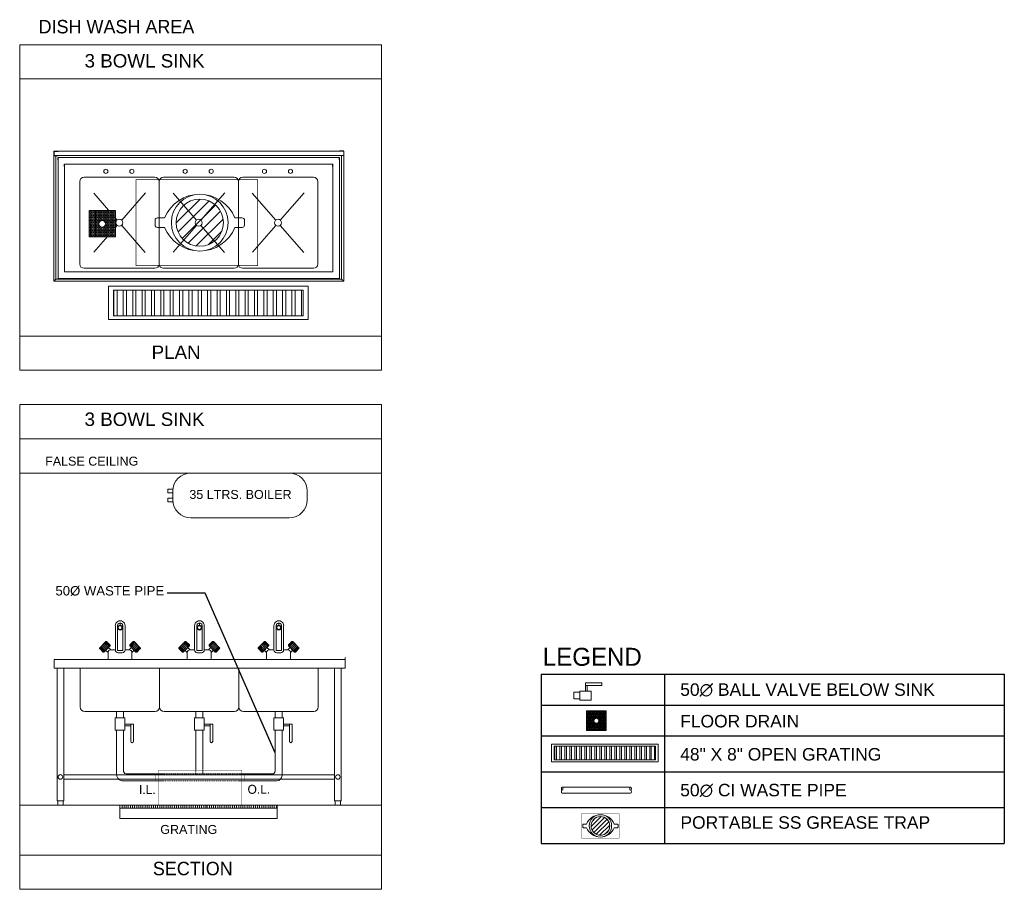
# Model space of a CAD drawing. Header units: millimetres. Extents: x -115221 to 194496, y -122556 to 375476.
# Tile 166 of 169: x 122181 to 124061, y 90605 to 92266. Entities that reach past the tile are written whole.
import ezdxf

# ---------------------------------------------------------------- set-up
doc = ezdxf.new("R2010")
doc.units = ezdxf.units.MM
doc.set_wipeout_variables(frame=1)
doc.linetypes.add('DASHED2', pattern=[0.375, 0.25, -0.125])
for name, color, linetype, lineweight in [('75mm', 190, 'Continuous', 0), ('DRAINAGE TEXT', 6, 'Continuous', 0), ('Equipment', 136, 'Continuous', 0), ('HEATER', 7, 'Continuous', 0), ('PLU-GRATING', 6, 'Continuous', 13), ('PLUMBING TEXT', 7, 'Continuous', 0), ('SCANNER BOX', 6, 'Continuous', 0), ('SS FRAME ( 560mm X 200mm)', 22, 'Continuous', 0), ('SS GRATING SET', 22, 'Continuous', 0)]:
    doc.layers.add(name, color=color, linetype=linetype, lineweight=lineweight)
doc.styles.get("Standard").update_dxf_attribs({"font": 'arial.ttf'})
doc.dimstyles.new('PLUMBING', dxfattribs={"dimtxt": 5, "dimasz": 3, "dimexe": 0, "dimexo": 0, "dimgap": 0, "dimtad": 0, "dimtoh": 1, "dimdec": 0, "dimzin": 0, "dimdsep": 46, "dimlunit": 4, "dimtxsty": 'Standard', "dimcen": 0.09375, "dimdle": 2, "dimclrd": 1, "dimclre": 1, "dimclrt": 5, "dimadec": 0, "dimazin": 0, "dimtfac": 1, "dimtdec": 0, "dimtix": 1, "dimtmove": 2, "dimatfit": 0, "dimfxl": 10, "dimtfill": 1, "dimtolj": 1, "dimtzin": 0, "dimlwd": -1, "dimlwe": -1, "dimarcsym": 1})

# ---------------------------------------------------------------- blocks, each defined once
blk = doc.blocks.new('A$C67A83B8D')
at = {"layer": 'HEATER'}
for p, q in [((677.8, 250), (127.8, 250)), ((27.8, 160), (0, 160)), ((0, 140), (0, 160)), ((27.8, 140), (0, 140)), ((27.8, 110), (0, 110)), ((0, 110), (0, 90)), ((27.8, 150), (27.8, 100)), ((777.8, 150), (777.8, 100)), ((27.8, 90), (0, 90)), ((677.8, 0), (127.8, 0))]:
    blk.add_line(p, q, dxfattribs=at)
for centre, start, end in [((127.8, 150), 90, 180), ((677.8, 150), 0, 90), ((127.8, 100), 180, 270), ((677.8, 100), 270, 0)]:
    blk.add_arc(centre, 100, start, end, dxfattribs=at)
blk = doc.blocks.new('SCANNER BOX')
at = {"layer": 'SCANNER BOX'}
h = blk.add_hatch(dxfattribs=at)
h.set_pattern_fill('ANSI31', color=256, scale=0.472923, angle=269.9721)
h.set_pattern_definition([(314.972055, (-872.7194, 2966.213), (1.0622591, 1.0612234), [])])
edge = h.paths.add_edge_path()
edge.add_arc((0, 0), 4.66, 0, 360)
at = {"layer": 'SCANNER BOX', "const_width": 0.118}
blk.add_lwpolyline([(-8.5, 12.57), (-8.5, -11.43), (8.49, -11.44), (8.5, 12.56)], close=True, dxfattribs=at)
at = {"layer": 'SCANNER BOX'}
blk.add_lwpolyline([(-0.94, 6.93), (-0.94, 8.35, -0.414214), (-0.47, 8.83), (0.48, 8.82, -0.414214), (0.95, 8.35), (0.95, 6.93, -0.671508), (0.94, -6.93), (0.94, -8.35, -0.414214), (0.47, -8.83), (-0.48, -8.82, -0.414214), (-0.95, -8.35), (-0.95, -6.93, -0.671508)], format="xyb", close=True, dxfattribs=at)
for radius in [5.6, 4.66]:
    blk.add_circle((0, 0), radius, dxfattribs=at)
blk = doc.blocks.new('Scanner Boxv 2')
at = {"lineweight": 0}
blk.add_blockref('SCANNER BOX', (0.01, 0.01), dxfattribs=at)
blk = doc.blocks.new('scanner box3')
at = {"lineweight": 0}
blk.add_blockref('Scanner Boxv 2', (-9.12, 0), dxfattribs=at)
blk = doc.blocks.new('*U186')
blk.add_wipeout([(0, 8), (47.93, 8), (47.93, 0), (0, 0)])
at = {"layer": 'SS GRATING SET', "lineweight": 13, "ltscale": 50}
h = blk.add_hatch(dxfattribs=at)
h.set_pattern_fill('ANSI32', color=4, scale=6, angle=45)
h.set_pattern_definition([(90, (1.1833, 4), (-2.25, 0), []), (90, (1.9333, 4.75), (-2.25, 0), [])])
h.paths.add_polyline_path([(1.18, 0.93), (1.18, 7.07), (46.75, 7.07), (46.75, 0.93)])
for points in [[(0, 0), (0, 8), (47.93, 8), (47.93, 0)], [(1.18, 0.93), (1.18, 7.07), (46.75, 7.07), (46.75, 0.93)]]:
    blk.add_lwpolyline(points, close=True, dxfattribs=at)
blk = doc.blocks.new('A$C1B6C6737')
at = {"color": 2}
blk.add_wipeout([(0, 8), (8, 8), (8, 0), (0, 0)], dxfattribs=at)
at = {"layer": 'SS FRAME ( 560mm X 200mm)', "lineweight": 13, "ltscale": 50}
h = blk.add_hatch(dxfattribs=at)
h.set_pattern_fill('HONEY', color=1, scale=2, style=0)
h.set_pattern_definition([(0, (-90708.28934, -7255.3327), (0.375, 0.21650635), [0.25, -0.5]), (120, (-90708.28934, -7255.3327), (-0.3749999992, 0.2165063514), [0.25, -0.5]), (60, (-90708.28934, -7255.3327), (8e-10, 0.4330127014), [-0.5, 0.25])])
h.paths.add_polyline_path([(0, 8), (8, 8), (8, 0), (0, 0)])
edge = h.paths.add_edge_path(flags=16)
edge.add_arc((4, 4), 1, 0, 360)
blk.add_lwpolyline([(0, 8), (8, 8), (8, 0), (0, 0)], close=True, dxfattribs=at)
at = {"layer": 'SS FRAME ( 560mm X 200mm)', "color": 8, "lineweight": 13, "ltscale": 50}
blk.add_circle((4, 4), 1, dxfattribs=at)
blk = doc.blocks.new('GRATING 200x200')
at = {"color": 1}
blk.add_wipeout([(-4, -4), (-4, 4), (4, 4), (4, -4)], dxfattribs=at).dxf.layer = 'PLU-GRATING'
at = {"layer": 'PLU-GRATING'}
h = blk.add_hatch(dxfattribs=at)
h.set_pattern_fill('HONEY', color=1, scale=2, angle=90, style=0)
h.set_pattern_definition([(90, (7259.3327, -90712.28934), (-0.21650635, 0.375), [0.25, -0.5]), (210, (7259.3327, -90712.28934), (-0.2165063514, -0.3749999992), [0.25, -0.5]), (150, (7259.3327, -90712.28934), (-0.4330127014, 8e-10), [-0.5, 0.25])])
h.paths.add_polyline_path([(-4, -4), (-4, 4), (4, 4), (4, -4)])
edge = h.paths.add_edge_path(flags=16)
edge.add_arc((0, 0), 1, 90, 450)
at = {"layer": 'PLU-GRATING', "color": 1}
blk.add_lwpolyline([(-4, -4), (-4, 4), (4, 4), (4, -4)], close=True, dxfattribs=at)
at = {"layer": 'PLU-GRATING', "color": 252}
blk.add_circle((0, 0), 1, dxfattribs=at)
at = {"layer": 'SS FRAME ( 560mm X 200mm)', "lineweight": 13, "ltscale": 50, "const_width": 0.07}
blk.add_lwpolyline([(-4, 4), (4, 4), (4, -4), (-4, -4)], close=True, dxfattribs=at)

msp = doc.modelspace()

# ---------------------------------------------------------------- hatches: boundary and pattern name
at = {"layer": 'PLU-GRATING'}
h = msp.add_hatch(dxfattribs=at)
h.set_pattern_fill('ANSI31', color=256, scale=1.803701, angle=180)
h.set_pattern_definition([(225, (134601.2073, 94060.2566), (4.0494236, -4.0494236), [])])
edge = h.paths.add_edge_path()
edge.add_arc((123289.9, 90726.2), 17.8, 0, 360)

# ---------------------------------------------------------------- linework, layer by layer
at = {"color": 0, "ltscale": 6}
for p, q in [((122246.1, 92014.8), (122254.4, 92014.8)), ((122246.1, 92014.8), (122246.1, 92006.5)), ((122799.8, 92014.8), (122791.5, 92014.8)), ((122246.1, 92006.5), (122254.4, 92006.5)), ((122254.4, 91998.2), (122254.4, 92002.9)), ((122791.9, 91998.2), (122791.9, 92002.9)), ((122267, 91985.6), (122267, 91990.3)), ((122779.3, 91985.6), (122779.3, 91990.3))]:
    msp.add_line(p, q, dxfattribs=at)
at = {"color": 0}
for p, q in [((123176.8, 91015.7), (124060.9, 91015.7)), ((123176.8, 91015.7), (123176.8, 90692.8)), ((123412.4, 91015.7), (123412.4, 90692.8)), ((124060.9, 91015.7), (124060.9, 90692.8)), ((123176.8, 90956.8), (124060.9, 90956.8)), ((123176.8, 90897.9), (124060.9, 90897.9)), ((123176.8, 90829.5), (124060.9, 90829.5)), ((123176.8, 90761.2), (124060.9, 90761.2)), ((123176.8, 90692.8), (124060.9, 90692.8))]:
    msp.add_line(p, q, dxfattribs=at)
at = {"color": 6, "lineweight": 0, "const_width": 0.416}
msp.add_lwpolyline([(122446, 90832.8), (122605.5, 90832.8), (122605.5, 90765.8), (122446, 90765.8)], close=True, dxfattribs=at)
msp.add_lwpolyline([(122446, 90825.5), (122441, 90825.5), (122441, 90812.2), (122446, 90812.2)], dxfattribs=at)
at = {"color": 6, "lineweight": 0}
msp.add_lwpolyline([(122605.5, 90812.2, 0.416, 0.416, 0), (122610.5, 90812.2, 0.416, 0.416, 0), (122610.5, 90825.5, 0, 0, 0), (122605.5, 90825.5, 0.416, 0.416, 0)], format="xyseb", dxfattribs=at)
at = {"layer": '75mm'}
for p, q in [((122668.8, 90909.2), (122668.8, 90830.5)), ((122682.1, 90909.2), (122682.1, 90822.2)), ((122672.1, 90812.2), (122599.9, 90812.2)), ((122663.8, 90825.5), (122600, 90825.5))]:
    msp.add_line(p, q, dxfattribs=at)
at = {"layer": '75mm', "linetype": 'DASHED2', "ltscale": 0.05}
for p, q in [((122600, 90825.5), (122456.6, 90825.5)), ((122599.9, 90812.2), (122456.6, 90812.2))]:
    msp.add_line(p, q, dxfattribs=at)
at = {"layer": '75mm'}
for points in [[(122366, 90909.2), (122366, 90825.5, 0.342995), (122375.9, 90812.2), (122456.6, 90812.2, 0)], [(122379.2, 90909.2), (122379.2, 90832.7, 0.364635), (122384.2, 90825.5), (122456.6, 90825.5)]]:
    msp.add_lwpolyline(points, format="xyb", dxfattribs=at)
for points in [[(122517.4, 90833.5), (122517.4, 90909.2)], [(122530.7, 90909.2), (122530.7, 90833.9)], [(123347.4, 90800.3), (123216.8, 90800.3)], [(123347.4, 90788.5), (123216.8, 90788.5)]]:
    msp.add_lwpolyline(points, dxfattribs=at)
at = {"layer": '75mm', "linetype": 'DASHED2', "ltscale": 0.05}
for points in [[(122517.4, 90825.5), (122517.4, 90833.5)], [(122530.7, 90833.5), (122530.7, 90825.5)]]:
    msp.add_lwpolyline(points, dxfattribs=at)
at = {"layer": '75mm'}
for centre, radius in [((122663.8, 90830.5), 4.97), ((122672.1, 90822.2), 9.94)]:
    msp.add_arc(centre, radius, 270, 0, dxfattribs=at)
msp.add_ellipse((123216.8, 90797.4), major_axis=(0, -2.97), ratio=0.516213, dxfattribs=at)
at = {"layer": '75mm', "extrusion": (0, 0, -1)}
msp.add_ellipse((123216.8, 90791.4), major_axis=(0, 2.97), ratio=0.516213, start_param=3.141593, end_param=6.283185, dxfattribs=at)
msp.add_ellipse((123347.4, 90797.4), major_axis=(0, -2.97), ratio=0.516213, dxfattribs=at)
at = {"layer": '75mm'}
msp.add_ellipse((123347.4, 90791.4), major_axis=(0, 2.97), ratio=0.516213, start_param=3.141593, end_param=6.283185, dxfattribs=at)
at = {"layer": 'DRAINAGE TEXT', "color": 7}
msp.add_line((122871.7, 91400.1), (122181.2, 91400.1), dxfattribs=at)
at = {"layer": 'Equipment'}
for p, q in [((122181.2, 92218.2), (122871.7, 92218.2)), ((122181.2, 91596.4), (122181.2, 92218.2)), ((122871.7, 91596.4), (122871.7, 92218.2)), ((122181.2, 92152.8), (122871.7, 92152.8)), ((122246.1, 92014.8), (122799.8, 92014.8)), ((122246.1, 92014.8), (122246.1, 91766.3)), ((122799.8, 92014.8), (122799.8, 91766.3)), ((122246.1, 92006.5), (122799.8, 92006.5)), ((122250.1, 91770.3), (122250.1, 92006.5)), ((122254.4, 92002.9), (122791.9, 92002.9)), ((122254.4, 91771.9), (122254.4, 91998.2)), ((122791.9, 91771.9), (122791.9, 91998.2)), ((122795.8, 91770.3), (122795.8, 92006.5)), ((122267, 91990.3), (122779.3, 91990.3)), ((122267, 91784.5), (122267, 91985.6)), ((122779.3, 91784.5), (122779.3, 91985.6)), ((122295.8, 91956.8), (122295.8, 91799.4)), ((122304.1, 91965.1), (122439, 91965.1)), ((122447.3, 91956.8), (122447.3, 91799.4)), ((122455.6, 91965.1), (122590.4, 91965.1)), ((122598.7, 91799.4), (122598.7, 91956.8)), ((122607, 91965.1), (122741.8, 91965.1)), ((122750.1, 91799.4), (122750.1, 91956.8)), ((122375.9, 91883.1), (122421.2, 91935.4)), ((122527.3, 91883.1), (122572.6, 91935.4)), ((122678.7, 91883.1), (122724.1, 91935.4)), ((122367.2, 91883.1), (122322.5, 91934.8)), ((122518.6, 91883.1), (122473.9, 91934.8)), ((122670.1, 91883.1), (122625.3, 91934.8)), ((122322.9, 91822), (122367.2, 91873.1)), ((122375.9, 91873.1), (122420.8, 91821.3)), ((122474.3, 91822), (122518.6, 91873.1)), ((122527.3, 91873.1), (122572.2, 91821.3)), ((122625.7, 91822), (122670.1, 91873.1)), ((122678.7, 91873.1), (122723.6, 91821.3)), ((122304.1, 91791.1), (122439, 91791.1)), ((122455.6, 91791.1), (122590.4, 91791.1)), ((122607, 91791.1), (122741.8, 91791.1)), ((122246.1, 91766.3), (122250.1, 91770.3)), ((122246.1, 91766.3), (122799.8, 91766.3)), ((122795.8, 91770.3), (122250.1, 91770.3)), ((122791.9, 91771.9), (122254.4, 91771.9)), ((122779.3, 91784.5), (122267, 91784.5)), ((122799.8, 91766.3), (122795.8, 91770.3)), ((122871.7, 91661.8), (122181.2, 91661.8)), ((122181.2, 91596.4), (122871.7, 91596.4)), ((122871.7, 91530.9), (122181.2, 91530.9)), ((122181.2, 90605.1), (122181.2, 91530.9)), ((122871.7, 90605.1), (122871.7, 91530.9)), ((122181.2, 91465.5), (122871.7, 91465.5)), ((122338.4, 91070.8), (122346.5, 91062.9)), ((122340.4, 91072.9), (122348.5, 91064.9)), ((122342.3, 91074.8), (122350.4, 91066.9)), ((122344, 91076.6), (122352.1, 91068.6)), ((122344.7, 91077.2), (122352.8, 91069.3)), ((122345.5, 91078), (122353.5, 91070)), ((122346, 91078.6), (122354, 91070.8)), ((122399.2, 91078.6), (122391.3, 91070.8)), ((122399.8, 91078), (122391.7, 91070)), ((122400.5, 91077.2), (122392.4, 91069.3)), ((122401.2, 91076.6), (122393.1, 91068.6)), ((122402.9, 91074.8), (122394.8, 91066.9)), ((122404.8, 91072.9), (122396.7, 91064.9)), ((122406.8, 91070.8), (122398.7, 91062.9)), ((122489.8, 91070.8), (122497.9, 91062.9)), ((122491.8, 91072.9), (122499.9, 91064.9)), ((122493.8, 91074.8), (122501.9, 91066.9)), ((122495.4, 91076.6), (122503.5, 91068.6)), ((122496.1, 91077.2), (122504.2, 91069.3)), ((122496.9, 91078), (122505, 91070)), ((122497.5, 91078.6), (122505.4, 91070.8)), ((122550.6, 91078.6), (122542.7, 91070.8)), ((122551.2, 91078), (122543.1, 91070)), ((122551.9, 91077.2), (122543.8, 91069.3)), ((122552.6, 91076.6), (122544.5, 91068.6)), ((122554.3, 91074.8), (122546.2, 91066.9)), ((122556.2, 91072.9), (122548.1, 91064.9)), ((122558.3, 91070.8), (122550.2, 91062.9)), ((122641.2, 91070.8), (122649.3, 91062.9)), ((122643.2, 91072.9), (122651.3, 91064.9)), ((122645.2, 91074.8), (122653.3, 91066.9)), ((122646.9, 91076.6), (122655, 91068.6)), ((122647.5, 91077.2), (122655.6, 91069.3)), ((122648.3, 91078), (122656.4, 91070)), ((122648.9, 91078.6), (122656.8, 91070.8)), ((122702, 91078.6), (122694.1, 91070.8)), ((122702.6, 91078), (122694.5, 91070)), ((122703.4, 91077.2), (122695.3, 91069.3)), ((122704, 91076.6), (122695.9, 91068.6)), ((122705.7, 91074.8), (122697.6, 91066.9)), ((122707.7, 91072.9), (122699.6, 91064.9)), ((122709.7, 91070.8), (122701.6, 91062.9)), ((122333.8, 91066.2), (122341.9, 91058.2)), ((122334.3, 91066.7), (122342.4, 91058.7)), ((122334.9, 91067.2), (122343, 91059.3)), ((122335.5, 91067.9), (122343.6, 91060)), ((122336.5, 91068.9), (122344.6, 91061)), ((122408.7, 91068.9), (122400.6, 91061)), ((122409.7, 91067.9), (122401.6, 91060)), ((122410.4, 91067.2), (122402.3, 91059.3)), ((122410.9, 91066.7), (122402.8, 91058.7)), ((122411.4, 91066.2), (122403.3, 91058.2)), ((122485.2, 91066.2), (122493.3, 91058.2)), ((122485.7, 91066.7), (122493.8, 91058.7)), ((122486.3, 91067.2), (122494.4, 91059.3)), ((122487, 91067.9), (122495.1, 91060)), ((122487.9, 91068.9), (122496, 91061)), ((122560.1, 91068.9), (122552, 91061)), ((122561.1, 91067.9), (122553, 91060)), ((122561.8, 91067.2), (122553.7, 91059.3)), ((122562.3, 91066.7), (122554.2, 91058.7)), ((122562.8, 91066.2), (122554.7, 91058.2)), ((122636.7, 91066.2), (122644.8, 91058.2)), ((122637.2, 91066.7), (122645.2, 91058.7)), ((122637.7, 91067.2), (122645.8, 91059.3)), ((122638.4, 91067.9), (122646.5, 91060)), ((122639.4, 91068.9), (122647.5, 91061)), ((122711.5, 91068.9), (122703.4, 91061)), ((122712.5, 91067.9), (122704.4, 91060)), ((122713.2, 91067.2), (122705.1, 91059.3)), ((122713.7, 91066.7), (122705.7, 91058.7)), ((122714.2, 91066.2), (122706.1, 91058.2)), ((122247.2, 91044.1), (122247.2, 91027.6)), ((122247.2, 91044.1), (122802.3, 91044.1)), ((122802.3, 91027.6), (122802.3, 91048.1)), ((122247.2, 91027.6), (122802.3, 91027.6)), ((122253, 91027.6), (122253, 90774.1)), ((122265.6, 90774.1), (122265.6, 91027.6)), ((122296.9, 90953.3), (122296.9, 91027.6)), ((122448.3, 90953.3), (122448.3, 91027.6)), ((122599.7, 91027.6), (122599.7, 90953.3)), ((122751.2, 91027.6), (122751.2, 90953.3)), ((122782.1, 90774.1), (122782.1, 91027.6)), ((122794.7, 91027.6), (122794.7, 90774.1)), ((123261.6, 90983.7), (123261.6, 90999.3)), ((123261.6, 90999.3), (123292.8, 90999.3)), ((123292.8, 90994.6), (123292.8, 90999.3)), ((123272.5, 90983.7), (123250.7, 90983.7)), ((123250.7, 90983.7), (123250.7, 90966.5)), ((123261.6, 90994.6), (123292.8, 90994.6)), ((123264.7, 90983.7), (123264.7, 90994.6)), ((123272.5, 90966.5), (123272.5, 90983.7)), ((123250.7, 90966.5), (123272.5, 90966.5)), ((122305.5, 90944.7), (122439.7, 90944.7)), ((122456.9, 90944.7), (122591.1, 90944.7)), ((122608.4, 90944.7), (122742.5, 90944.7)), ((122363.5, 90932.4), (122363.5, 90909.2)), ((122381.7, 90932.4), (122363.5, 90932.4)), ((122381.7, 90909.2), (122381.7, 90932.4)), ((122381.7, 90920.8), (122398.3, 90920.8)), ((122393.3, 90920.8), (122393.3, 90887.6)), ((122398.3, 90920.8), (122398.3, 90887.6)), ((122514.9, 90932.4), (122514.9, 90909.2)), ((122533.1, 90932.4), (122514.9, 90932.4)), ((122533.1, 90909.2), (122533.1, 90932.4)), ((122533.1, 90920.8), (122549.7, 90920.8)), ((122544.7, 90920.8), (122544.7, 90887.6)), ((122549.7, 90920.8), (122549.7, 90887.6)), ((122666.3, 90932.4), (122666.3, 90909.2)), ((122684.6, 90932.4), (122666.3, 90932.4)), ((122684.6, 90909.2), (122684.6, 90932.4)), ((122684.6, 90920.8), (122701.1, 90920.8)), ((122696.2, 90920.8), (122696.2, 90887.6)), ((122701.1, 90920.8), (122701.1, 90887.6)), ((122363.5, 90909.2), (122381.7, 90909.2)), ((122381.7, 90917.4), (122393.3, 90917.4)), ((122514.9, 90909.2), (122533.1, 90909.2)), ((122533.1, 90917.4), (122544.7, 90917.4)), ((122666.3, 90909.2), (122684.6, 90909.2)), ((122684.6, 90917.4), (122696.2, 90917.4)), ((122782.1, 90823.8), (122265.6, 90823.8)), ((122782.1, 90815.5), (122265.6, 90815.5)), ((122253, 90774.1), (122265.6, 90774.1)), ((122254.3, 90774.1), (122254.3, 90765.8)), ((122264.3, 90765.8), (122264.3, 90774.1)), ((122794.7, 90774.1), (122782.1, 90774.1)), ((122783.4, 90774.1), (122783.4, 90765.8)), ((122793.4, 90765.8), (122793.4, 90774.1)), ((122273.2, 90765.8), (122245, 90765.8)), ((122783.4, 90765.8), (122793.4, 90765.8)), ((122871.7, 90670.5), (122181.2, 90670.5)), ((122181.2, 90605.1), (122871.7, 90605.1))]:
    msp.add_line(p, q, dxfattribs=at)
at = {"layer": 'Equipment', "color": 4}
msp.add_line((122871.7, 90765.8), (122181.2, 90765.8), dxfattribs=at)
at = {"layer": 'Equipment', "color": 0}
for p, q in [((122672.8, 90760.2), (122372.6, 90760.2)), ((122376.6, 90765.8), (122376.6, 90760.2)), ((122380.6, 90765.8), (122380.6, 90760.2)), ((122384.6, 90765.8), (122384.6, 90760.2)), ((122388.6, 90765.8), (122388.6, 90760.2)), ((122392.6, 90765.8), (122392.6, 90760.2)), ((122396.6, 90765.8), (122396.6, 90760.2)), ((122400.6, 90765.8), (122400.6, 90760.2)), ((122404.6, 90765.8), (122404.6, 90760.2)), ((122408.6, 90765.8), (122408.6, 90760.2)), ((122412.6, 90765.8), (122412.6, 90760.2)), ((122416.6, 90765.8), (122416.6, 90760.2)), ((122420.6, 90765.8), (122420.6, 90760.2)), ((122424.6, 90765.8), (122424.6, 90760.2)), ((122428.6, 90765.8), (122428.6, 90760.2)), ((122432.6, 90765.8), (122432.6, 90760.2)), ((122436.6, 90765.8), (122436.6, 90760.2)), ((122440.6, 90765.8), (122440.6, 90760.2)), ((122444.6, 90765.8), (122444.6, 90760.2)), ((122448.6, 90765.8), (122448.6, 90760.2)), ((122452.6, 90765.8), (122452.6, 90760.2)), ((122456.6, 90765.8), (122456.6, 90760.2)), ((122460.6, 90765.8), (122460.6, 90760.2)), ((122464.6, 90765.8), (122464.6, 90760.2)), ((122468.6, 90765.8), (122468.6, 90760.2)), ((122472.6, 90765.8), (122472.6, 90760.2)), ((122476.6, 90765.8), (122476.6, 90760.2)), ((122480.6, 90765.8), (122480.6, 90760.2)), ((122484.6, 90765.8), (122484.6, 90760.2)), ((122488.6, 90765.8), (122488.6, 90760.2)), ((122492.6, 90765.8), (122492.6, 90760.2)), ((122496.6, 90765.8), (122496.6, 90760.2)), ((122500.6, 90765.8), (122500.6, 90760.2)), ((122504.6, 90765.8), (122504.6, 90760.2)), ((122508.6, 90765.8), (122508.6, 90760.2)), ((122512.6, 90765.8), (122512.6, 90760.2)), ((122516.6, 90765.8), (122516.6, 90760.2)), ((122520.6, 90765.8), (122520.6, 90760.2)), ((122524.6, 90765.8), (122524.6, 90760.2)), ((122528.6, 90765.8), (122528.6, 90760.2)), ((122532.6, 90765.8), (122532.6, 90760.2)), ((122536.6, 90765.8), (122536.6, 90760.2)), ((122543.3, 90765.8), (122543.3, 90760.2)), ((122547.3, 90765.8), (122547.3, 90760.2)), ((122551.3, 90765.8), (122551.3, 90760.2)), ((122555.3, 90765.8), (122555.3, 90760.2)), ((122559.3, 90765.8), (122559.3, 90760.2)), ((122563.3, 90765.8), (122563.3, 90760.2)), ((122567.3, 90765.8), (122567.3, 90760.2)), ((122571.3, 90765.8), (122571.3, 90760.2)), ((122575.3, 90765.8), (122575.3, 90760.2)), ((122579.3, 90765.8), (122579.3, 90760.2)), ((122583.3, 90765.8), (122583.3, 90760.2)), ((122587.3, 90765.8), (122587.3, 90760.2)), ((122591.3, 90765.8), (122591.3, 90760.2)), ((122595.3, 90765.8), (122595.3, 90760.2)), ((122599.3, 90765.8), (122599.3, 90760.2)), ((122603.3, 90765.8), (122603.3, 90760.2)), ((122607.3, 90765.8), (122607.3, 90760.2)), ((122611.3, 90765.8), (122611.3, 90760.2)), ((122615.3, 90765.8), (122615.3, 90760.2)), ((122619.3, 90765.8), (122619.3, 90760.2)), ((122623.3, 90765.8), (122623.3, 90760.2)), ((122627.3, 90765.8), (122627.3, 90760.2)), ((122631.3, 90765.8), (122631.3, 90760.2)), ((122635.3, 90765.8), (122635.3, 90760.2)), ((122639.3, 90765.8), (122639.3, 90760.2)), ((122643.3, 90765.8), (122643.3, 90760.2)), ((122647.3, 90765.8), (122647.3, 90760.2)), ((122651.3, 90765.8), (122651.3, 90760.2)), ((122655.3, 90765.8), (122655.3, 90760.2)), ((122659.3, 90765.8), (122659.3, 90760.2)), ((122663.3, 90765.8), (122663.3, 90760.2)), ((122667.3, 90765.8), (122667.3, 90760.2)), ((122671.3, 90765.8), (122671.3, 90760.2))]:
    msp.add_line(p, q, dxfattribs=at)
at = {"layer": 'Equipment'}
for points in [[(122363.8, 91108.6), (122363.8, 91062.2, 0.414214), (122369, 91057), (122377.1, 91057, 0.414214), (122382.3, 91062.2), (122382.3, 91108.6)], [(122367.9, 91108.6), (122367.9, 91062.2, 0.414214), (122369, 91061.1), (122377.1, 91061.1, 0.414214), (122378.2, 91062.2), (122378.2, 91108.6)], [(122515.2, 91108.6), (122515.2, 91062.2, 0.414214), (122520.4, 91057), (122528.5, 91057, 0.414214), (122533.7, 91062.2), (122533.7, 91108.6)], [(122519.3, 91108.6), (122519.3, 91062.2, 0.414214), (122520.4, 91061.1), (122528.5, 91061.1, 0.414214), (122529.6, 91062.2), (122529.6, 91108.6)], [(122666.6, 91108.6), (122666.6, 91062.2, 0.414214), (122671.8, 91057), (122679.9, 91057, 0.414214), (122685.1, 91062.2), (122685.1, 91108.6)], [(122670.7, 91108.6), (122670.7, 91062.2, 0.414214), (122671.8, 91061.1), (122679.9, 91061.1, 0.414214), (122681, 91062.2), (122681, 91108.6)]]:
    msp.add_lwpolyline(points, format="xyb", dxfattribs=at)
for points in [[(122367.9, 91108.9), (122368.4, 91104.9)], [(122373, 91113.7), (122373, 91109.6)], [(122378.2, 91108.6), (122377.7, 91104.9)], [(122519.3, 91108.9), (122519.8, 91104.9)], [(122524.4, 91113.7), (122524.4, 91109.6)], [(122529.6, 91108.6), (122529.1, 91104.9)], [(122670.7, 91108.9), (122671.2, 91104.9)], [(122675.9, 91113.7), (122675.9, 91109.6)], [(122681, 91108.6), (122680.5, 91104.9)], [(122345.6, 91078.1), (122333.9, 91066.3)], [(122353.6, 91071.8), (122347.2, 91078.1)], [(122391.6, 91071.8), (122398, 91078.1)], [(122399.6, 91078.1), (122411.3, 91066.3)], [(122497, 91078.1), (122485.3, 91066.3)], [(122505.1, 91071.8), (122498.6, 91078.1)], [(122543, 91071.8), (122549.4, 91078.1)], [(122551.1, 91078.1), (122562.7, 91066.3)], [(122648.4, 91078.1), (122636.7, 91066.3)], [(122656.5, 91071.8), (122650, 91078.1)], [(122694.4, 91071.8), (122700.9, 91078.1)], [(122702.5, 91078.1), (122714.2, 91066.3)], [(122333.9, 91064.7), (122340.4, 91058.3)], [(122342, 91058.3), (122353.7, 91070.2)], [(122349.8, 91057.3), (122345.3, 91061.7)], [(122349.8, 91057.5), (122349.8, 91044.1)], [(122355, 91062.2), (122350.3, 91066.8)], [(122363.8, 91062.2), (122354.3, 91062.2)], [(122382.3, 91062.2), (122390.9, 91062.2)], [(122390.2, 91062.2), (122394.9, 91066.8)], [(122403.2, 91058.3), (122391.5, 91070.2)], [(122395.4, 91057.3), (122399.9, 91061.7)], [(122395.4, 91057.5), (122395.4, 91044.1)], [(122411.3, 91064.7), (122404.8, 91058.3)], [(122485.3, 91064.7), (122491.8, 91058.3)], [(122493.4, 91058.3), (122505.1, 91070.2)], [(122501.2, 91057.3), (122496.7, 91061.7)], [(122501.2, 91057.5), (122501.2, 91044.1)], [(122506.4, 91062.2), (122501.8, 91066.8)], [(122515.2, 91062.2), (122505.7, 91062.2)], [(122533.7, 91062.2), (122542.3, 91062.2)], [(122541.7, 91062.2), (122546.3, 91066.8)], [(122554.6, 91058.3), (122543, 91070.2)], [(122546.8, 91057.3), (122551.3, 91061.7)], [(122546.8, 91057.5), (122546.8, 91044.1)], [(122562.7, 91064.7), (122556.3, 91058.3)], [(122636.8, 91064.7), (122643.2, 91058.3)], [(122644.8, 91058.3), (122656.5, 91070.2)], [(122652.6, 91057.3), (122648.2, 91061.7)], [(122652.6, 91057.5), (122652.6, 91044.1)], [(122657.8, 91062.2), (122653.2, 91066.8)], [(122666.6, 91062.2), (122657.2, 91062.2)], [(122685.1, 91062.2), (122693.7, 91062.2)], [(122693.1, 91062.2), (122697.7, 91066.8)], [(122706.1, 91058.3), (122694.4, 91070.2)], [(122698.2, 91057.3), (122702.7, 91061.7)], [(122698.2, 91057.5), (122698.2, 91044.1)], [(122714.1, 91064.7), (122707.7, 91058.3)], [(123250.7, 90981.3), (123239, 90981.3), (123239, 90968.8), (123250.7, 90968.8)], [(122366, 90944.7), (122366, 90932.4)], [(122379.2, 90932.4), (122379.2, 90944.7)], [(122517.4, 90944.7), (122517.4, 90932.4)], [(122530.7, 90932.4), (122530.7, 90944.7)], [(122668.8, 90944.7), (122668.8, 90932.4)], [(122682.1, 90932.4), (122682.1, 90944.7)]]:
    msp.add_lwpolyline(points, dxfattribs=at)
at = {"layer": 'Equipment', "color": 0}
for points in [[(122372.6, 90740.2), (122672.8, 90740.2), (122672.8, 90765.8), (122372.6, 90765.8), (122372.6, 90740.2)], [(122372.6, 90765.8), (122539.3, 90765.8), (122539.3, 90760.2)], [(122539.3, 90765.8), (122672.8, 90765.8)]]:
    msp.add_lwpolyline(points, dxfattribs=at)
at = {"layer": 'Equipment'}
for centre, radius in [((122345.7, 91976.5), 3.98), ((122395.4, 91976.5), 3.98), ((122497.1, 91976.5), 3.98), ((122546.8, 91976.5), 3.98), ((122648.5, 91976.5), 3.98), ((122698.2, 91976.5), 3.98), ((122371.6, 91878.1), 6.63), ((122523, 91878.1), 6.63), ((122674.4, 91878.1), 6.63), ((122373, 91104.9), 4.63), ((122373, 91104.9), 3.52), ((122524.4, 91104.9), 4.63), ((122524.4, 91104.9), 3.52), ((122675.9, 91104.9), 4.63), ((122675.9, 91104.9), 3.52), ((122258.9, 90819.6), 4.47), ((122788.7, 90819.6), 4.34)]:
    msp.add_circle(centre, radius, dxfattribs=at)
for centre, radius, start, end in [((122304.1, 91956.8), 8.28, 90, 180), ((122439, 91956.8), 8.28, 0, 90), ((122455.6, 91956.8), 8.28, 90, 180), ((122590.4, 91956.8), 8.28, 0, 90), ((122607, 91956.8), 8.28, 90, 180), ((122741.8, 91956.8), 8.28, 0, 90), ((122304.1, 91799.4), 8.28, 180, 270), ((122439, 91799.4), 8.28, 270, 0), ((122455.6, 91799.4), 8.28, 180, 270), ((122590.4, 91799.4), 8.28, 270, 0), ((122607, 91799.4), 8.28, 180, 270), ((122741.8, 91799.4), 8.28, 270, 0), ((122373, 91108.6), 9.27, 359.9987, 180.0013), ((122373, 91108.6), 5.15, 359.9987, 180.0013), ((122524.4, 91108.6), 9.27, 359.9987, 180.0013), ((122524.4, 91108.6), 5.15, 359.9987, 180.0013), ((122675.9, 91108.6), 9.27, 359.9987, 180.0013), ((122675.9, 91108.6), 5.15, 359.9987, 180.0013), ((122346.4, 91077.2), 1.21, 48.051, 139.202), ((122352.8, 91071), 1.21, 311.6912, 42.8421), ((122392.5, 91071), 1.21, 137.1579, 228.3088), ((122398.8, 91077.2), 1.21, 40.798, 131.949), ((122497.8, 91077.2), 1.21, 48.051, 139.202), ((122504.2, 91071), 1.21, 311.6912, 42.8421), ((122543.9, 91071), 1.21, 137.1579, 228.3088), ((122550.3, 91077.2), 1.21, 40.798, 131.949), ((122649.2, 91077.2), 1.21, 48.051, 139.202), ((122655.6, 91071), 1.21, 311.6912, 42.8421), ((122695.3, 91071), 1.21, 137.1579, 228.3088), ((122701.7, 91077.2), 1.21, 40.798, 131.949), ((122334.8, 91065.5), 1.21, 131.6912, 222.8421), ((122341.2, 91059.2), 1.21, 228.051, 319.202), ((122354.6, 91057.4), 4.82, 85.7488, 181.7396), ((122390.6, 91057.4), 4.82, 358.2604, 94.2512), ((122404, 91059.2), 1.21, 220.798, 311.949), ((122410.4, 91065.5), 1.21, 317.1579, 48.3088), ((122486.2, 91065.5), 1.21, 131.6912, 222.8421), ((122492.6, 91059.2), 1.21, 228.051, 319.202), ((122506, 91057.4), 4.82, 85.7488, 181.7396), ((122542, 91057.4), 4.82, 358.2604, 94.2512), ((122555.5, 91059.2), 1.21, 220.798, 311.949), ((122561.8, 91065.5), 1.21, 317.1579, 48.3088), ((122637.7, 91065.5), 1.21, 131.6912, 222.8421), ((122644, 91059.2), 1.21, 228.051, 319.202), ((122657.5, 91057.4), 4.82, 85.7488, 181.7396), ((122693.4, 91057.4), 4.82, 358.2604, 94.2512), ((122706.9, 91059.2), 1.21, 220.798, 311.949), ((122713.2, 91065.5), 1.21, 317.1579, 48.3088), ((122305.5, 90953.3), 8.61, 180, 270), ((122439.7, 90953.3), 8.61, 270, 0), ((122456.9, 90953.3), 8.61, 180, 270), ((122591.1, 90953.3), 8.61, 270, 0), ((122608.4, 90953.3), 8.61, 180, 270), ((122742.5, 90953.3), 8.61, 270, 0), ((122395.8, 90887.6), 2.48, 180, 0), ((122547.2, 90887.6), 2.48, 180, 0), ((122698.6, 90887.6), 2.48, 180, 0)]:
    msp.add_arc(centre, radius, start, end, dxfattribs=at)
at = {"layer": 'PLU-GRATING', "const_width": 0.541}
msp.add_lwpolyline([(123325.9, 90749.7), (123253.8, 90749.7), (123253.8, 90702.8), (123325.9, 90702.8)], close=True, dxfattribs=at)
at = {"layer": 'PLU-GRATING'}
msp.add_lwpolyline([(123316.3, 90729.8), (123321.7, 90729.8, -0.414214), (123323.5, 90728), (123323.5, 90724.4, -0.414214), (123321.7, 90722.6), (123316.3, 90722.6, -0.671508), (123263.4, 90722.6), (123258, 90722.6, -0.414214), (123256.2, 90724.4), (123256.2, 90728, -0.414214), (123258, 90729.8), (123263.4, 90729.8, -0.671508)], format="xyb", close=True, dxfattribs=at)
for radius in [21.4, 17.8]:
    msp.add_circle((123289.9, 90726.2), radius, dxfattribs=at)

# ---------------------------------------------------------------- block references
at = {"lineweight": 0, "xscale": 9.677924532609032, "yscale": 9.677924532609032, "zscale": 9.677924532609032, "rotation": 90}
msp.add_blockref('scanner box3', (122525.1, 91966.5), dxfattribs=at)
at = {"layer": 'HEATER', "xscale": 0.3419355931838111, "yscale": 0.3419355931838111, "zscale": 0.3419355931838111}
msp.add_blockref('A$C67A83B8D', (122464.2, 91314.6), dxfattribs=at)
at = {"layer": 'SS FRAME ( 560mm X 200mm)', "lineweight": 13, "ltscale": 50, "xscale": 4.660061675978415, "yscale": 4.660061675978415, "zscale": 4.660061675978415, "rotation": 180}
msp.add_blockref('A$C1B6C6737', (123300.8, 90945.7, 0), dxfattribs=at)
at = {"layer": 'SS GRATING SET', "color": 240, "true_color": 0xed1f24, "xscale": 4.2382937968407, "yscale": 4.2382937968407, "zscale": 4.2382937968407}
msp.add_blockref('*U186', (123196.7, 90848.3), dxfattribs=at)

# ---------------------------------------------------------------- texts
at = {"color": 0, "ltscale": 500}
for s, width, insert, char_height, attachment_point in [('{\\fCentury Gothic|b0|i0|c0|p34;DISH WASH AREA}', 25198.163, (122217.3, 92265.5), 25.645, 1), ('PLAN', 25198.163, (122433, 91643.7), 25.65, 1), ('\\pxt29;FALSE CEILING', 15116.203, (122229.8, 91431.4), 17.097, 1), ('\\pt1571.2;50Ø WASTE PIPE', 21892.255, (122457.1, 91184.2), 17.952, 3), ('\\pxt29;{\\fCentury Gothic|b0|i0|c0|p34;SECTION}', 630.748, (122435.4, 90657.6), 25.645, 1)]:
    msp.add_mtext_dynamic_manual_height_columns(s, width=width, gutter_width=22225, heights=[0], dxfattribs=dict(at, insert=insert, char_height=char_height, attachment_point=attachment_point))
at = {"color": 0, "ltscale": 500, "char_height": 25.645, "width": 328.7, "attachment_point": 1}
for insert in [(122305.1, 92200.3, 0), (122305.1, 91515.7, 0)]:
    msp.add_mtext('\\pxt29;3 BOWL SINK', dxfattribs=dict(at, insert=insert))
at = {"color": 0, "attachment_point": 1}
for s, width, insert, char_height in [('\\pxt29;{\\fCentaur|b0|i0|c0|p18;LEGEND}', 46074.831, (123179.9, 91066.3), 34.353), ('\\pt1446.8;50∅ BALL VALVE BELOW SINK', 41300.611, (123442.2, 90998.4), 23.804), ('\\pxt29;FLOOR DRAIN', 32866.03, (123442.2, 90938.1), 23.804), ('\\pxt29;48" X 8" OPEN GRATING', 31226.915, (123442.2, 90874.9), 23.804), ('\\pxt1543.81387;50∅ CI WASTE PIPE', 375.433, (123442.2, 90806.5), 23.804), ('PORTABLE SS GREASE TRAP', 475.568, (123442.6, 90744.6), 23.804)]:
    msp.add_mtext_dynamic_manual_height_columns(s, width=width, gutter_width=22225, heights=[0], dxfattribs=dict(at, insert=insert, char_height=char_height))
at = {"layer": 'Equipment', "color": 1, "char_height": 17.097, "attachment_point": 1}
for s, insert in [('\\pxt29;{\\fCentury Gothic|b0|i0|c0|p34;I.L.}', (122408.9, 90804.3)), ('\\pxt29;{\\fCentury Gothic|b0|i0|c0|p34;O.L.}', (122616.2, 90804.6))]:
    msp.add_mtext_dynamic_manual_height_columns(s, width=28.17, gutter_width=22225, heights=[0], dxfattribs=dict(at, insert=insert))
at = {"layer": 'PLUMBING TEXT', "color": 3, "ltscale": 500, "char_height": 17.097}
for s, width, insert, attachment_point in [('\\pxt29;35 LTRS. BOILER', 13009.797, (122505.1, 91367.8), 1), ('\\pxt29;GRATING', 300.47, (122558.4, 90728), 3)]:
    msp.add_mtext_dynamic_manual_height_columns(s, width=width, gutter_width=22225, heights=[0], dxfattribs=dict(at, insert=insert, attachment_point=attachment_point))

# ---------------------------------------------------------------- leaders
at = {"color": 0}
msp.add_leader([(122668.8, 90865.5), (122535.3, 91170.9), (122462.7, 91170.9)], dimstyle='PLUMBING', override={"dimasz": 1}, dxfattribs=at)

# ---------------------------------------------------------------- next in the draw order: block references
at = {"layer": 'PLU-GRATING', "xscale": 6.295084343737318, "yscale": 6.295084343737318, "zscale": 6.295084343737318, "rotation": 89.97205507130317}
msp.add_blockref('GRATING 200x200', (122338.8, 91876.2), dxfattribs=at)
at = {"layer": 'SS GRATING SET', "color": 240, "true_color": 0xed1f24, "xscale": 7.950081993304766, "yscale": 7.950081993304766, "zscale": 7.950081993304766}
msp.add_blockref('*U186', (122350.8, 91693.3), dxfattribs=at)

doc.saveas('drawing.dxf')
